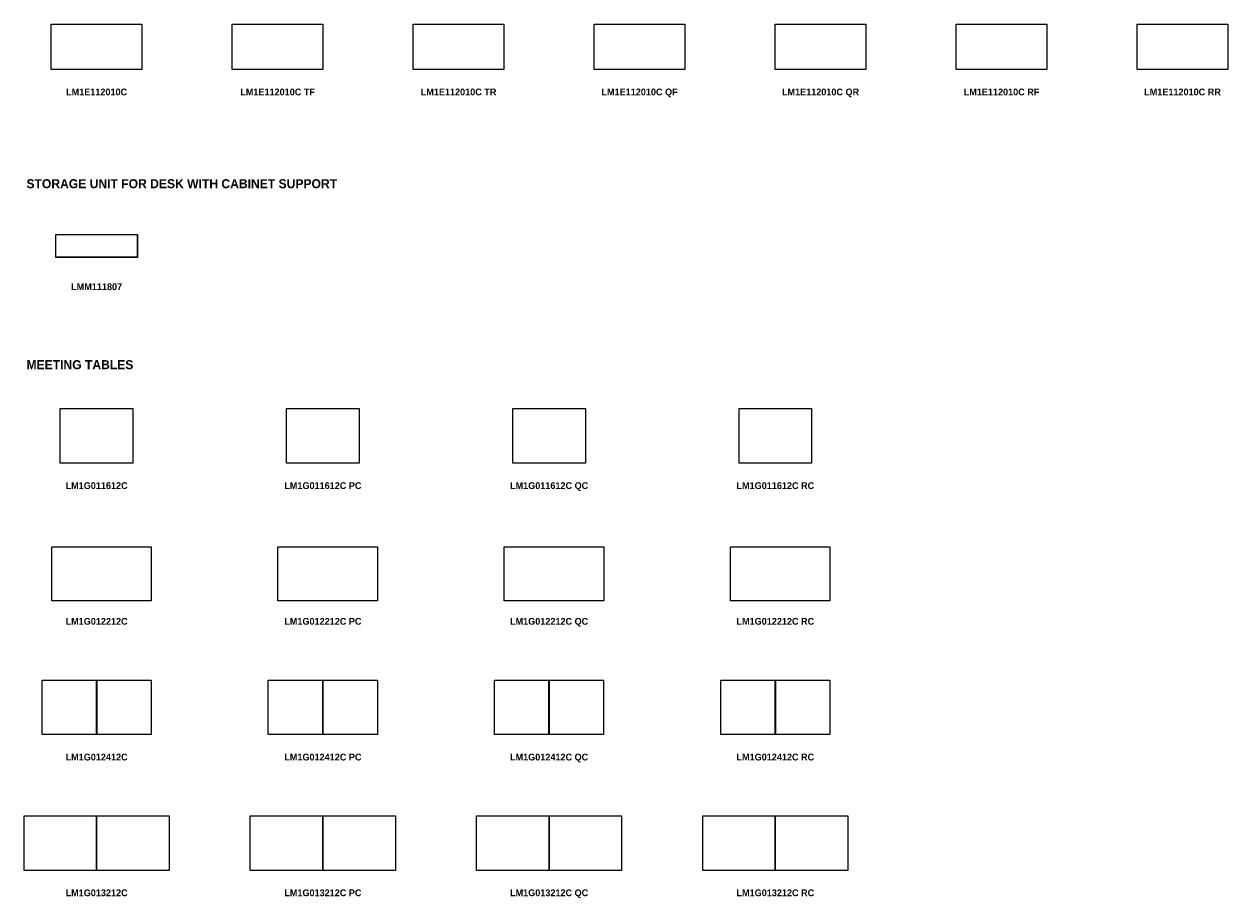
# Model space of a CAD drawing. Header units: metres. Extents: x 1.9 to 52.8, y -69.9 to 13.
# Tile 2 of 6: x 1.9 to 28.5, y -48.9 to -29.6. Entities that reach past the tile are written whole.
import ezdxf

# ---------------------------------------------------------------- set-up
doc = ezdxf.new("R2010")
doc.units = ezdxf.units.M
doc.header["$MEASUREMENT"] = 0
doc.layers.add('72_AIX_LONGOMESAS_D2_ANY', color=251, linetype='Continuous')
doc.layers.add('72_EGR_BASE_TEXT', color=7, linetype='Continuous')
doc.styles.add('X3G_ENTITY_33F5B', font='Montserrat-Bold.ttf', dxfattribs={"height": 0.15})
doc.styles.add('X3G_ENTITY_44527', font='Montserrat-Bold.ttf', dxfattribs={"height": 0.15})
doc.styles.add('X3G_ENTITY_4453A', font='Montserrat-Bold.ttf', dxfattribs={"height": 0.15})
doc.styles.add('X3G_ENTITY_4454E', font='Montserrat-Bold.ttf', dxfattribs={"height": 0.15})
doc.styles.add('X3G_ENTITY_44550', font='Montserrat-Bold.ttf', dxfattribs={"height": 0.15})
doc.styles.add('X3G_ENTITY_44576', font='Montserrat-Bold.ttf', dxfattribs={"height": 0.15})
doc.styles.add('X3G_ENTITY_44579', font='Montserrat-Bold.ttf', dxfattribs={"height": 0.15})
doc.styles.add('X3G_ENTITY_46B47', font='Montserrat-Bold.ttf', dxfattribs={"height": 0.15})
doc.styles.add('X3G_ENTITY_46B48', font='Montserrat-Bold.ttf', dxfattribs={"height": 0.2})
doc.styles.add('X3G_ENTITY_47043', font='Montserrat-Bold.ttf', dxfattribs={"height": 0.15})
doc.styles.add('X3G_ENTITY_47044', font='Montserrat-Bold.ttf', dxfattribs={"height": 0.2})
doc.styles.add('X3G_ENTITY_471A7', font='Montserrat-Bold.ttf', dxfattribs={"height": 0.15})
doc.styles.add('X3G_ENTITY_471B2', font='Montserrat-Bold.ttf', dxfattribs={"height": 0.15})
doc.styles.add('X3G_ENTITY_471B3', font='Montserrat-Bold.ttf', dxfattribs={"height": 0.15})
doc.styles.add('X3G_ENTITY_471C6', font='Montserrat-Bold.ttf', dxfattribs={"height": 0.15})
doc.styles.add('X3G_ENTITY_471C7', font='Montserrat-Bold.ttf', dxfattribs={"height": 0.15})
doc.styles.add('X3G_ENTITY_471DA', font='Montserrat-Bold.ttf', dxfattribs={"height": 0.15})
doc.styles.add('X3G_ENTITY_471DB', font='Montserrat-Bold.ttf', dxfattribs={"height": 0.15})
doc.styles.add('X3G_ENTITY_47C1A', font='Montserrat-Bold.ttf', dxfattribs={"height": 0.15})
doc.styles.add('X3G_ENTITY_47C2D', font='Montserrat-Bold.ttf', dxfattribs={"height": 0.15})
doc.styles.add('X3G_ENTITY_48909', font='Montserrat-Bold.ttf', dxfattribs={"height": 0.15})
doc.styles.add('X3G_ENTITY_48914', font='Montserrat-Bold.ttf', dxfattribs={"height": 0.15})
doc.styles.add('X3G_ENTITY_48915', font='Montserrat-Bold.ttf', dxfattribs={"height": 0.15})

# ---------------------------------------------------------------- blocks, each defined once
blk = doc.blocks.new('72_AIX_LONGOMESAS_D2_LONGO')
at = {"layer": '72_AIX_LONGOMESAS_D2_ANY'}
blk.add_lwpolyline([(0, 0), (1, 0), (1, -1), (0, -1)], close=True, dxfattribs=at)
blk = doc.blocks.new('72aix_longomesas2299514E8C80E4142A1D4C21F4076483E')
at = {"xscale": 1.2085, "yscale": 1.2061}
for p in [(0, 0), (1.2035, 0)]:
    blk.add_blockref('72_AIX_LONGOMESAS_D2_LONGO', p, dxfattribs=at)
blk = doc.blocks.new('72aix_longomesas2D96639C3589244FEBECD8B662632FF23')
for p, xscale, yscale in [((0, 0), 1.8041, 0.5081), ((0.004, -0.004), 1.796, 0.5)]:
    blk.add_blockref('72_AIX_LONGOMESAS_D2_LONGO', p, dxfattribs=dict(xscale=xscale, yscale=yscale))
blk = doc.blocks.new('72aix_longomesas24B14925A6B1C4DE3A44A5EA8A216F588')
at = {"xscale": 2.0061, "yscale": 1.0061}
blk.add_blockref('72_AIX_LONGOMESAS_D2_LONGO', (0, 0), dxfattribs=at)
blk = doc.blocks.new('72aix_longomesas22A1A68E7DD70433287C5CDEFF02A5C5C')
at = {"xscale": 1.6041, "yscale": 1.2041}
blk.add_blockref('72_AIX_LONGOMESAS_D2_LONGO', (0, 0), dxfattribs=at)
blk = doc.blocks.new('72aix_longomesas2BACC35C5441345F59925384F3B62DCFB')
at = {"xscale": 2.0061, "yscale": 1.0061}
blk.add_blockref('72_AIX_LONGOMESAS_D2_LONGO', (0, 0), dxfattribs=at)
blk = doc.blocks.new('72aix_longomesas2D0CD66EE08854B38BAA9B08B8C294E0A')
at = {"xscale": 2.0061, "yscale": 1.0061}
blk.add_blockref('72_AIX_LONGOMESAS_D2_LONGO', (0, 0), dxfattribs=at)
blk = doc.blocks.new('72aix_longomesas2BCBF68DE4B304DCFA853C841C9C62212')
at = {"xscale": 2.0061, "yscale": 1.0061}
blk.add_blockref('72_AIX_LONGOMESAS_D2_LONGO', (0, 0), dxfattribs=at)
blk = doc.blocks.new('72aix_longomesas2E58DE344B19644A9A63DCC5CD3155F87')
at = {"xscale": 1.2085, "yscale": 1.2061}
for p in [(0, 0), (1.2035, 0)]:
    blk.add_blockref('72_AIX_LONGOMESAS_D2_LONGO', p, dxfattribs=at)
blk = doc.blocks.new('72aix_longomesas2F537F484D34A4345BAB0BC3A2084D346')
at = {"xscale": 2.0061, "yscale": 1.0061}
blk.add_blockref('72_AIX_LONGOMESAS_D2_LONGO', (0, 0), dxfattribs=at)
blk = doc.blocks.new('72aix_longomesas21F7F83D11D8E444AAFD4219463789399')
at = {"xscale": 2.0061, "yscale": 1.0061}
blk.add_blockref('72_AIX_LONGOMESAS_D2_LONGO', (0, 0), dxfattribs=at)
blk = doc.blocks.new('72aix_longomesas208C5AD46C5AB4D469E8558BB948C5B1A')
at = {"xscale": 1.6035, "yscale": 1.2061}
for p in [(0, 0), (1.6035, 0)]:
    blk.add_blockref('72_AIX_LONGOMESAS_D2_LONGO', p, dxfattribs=at)
blk = doc.blocks.new('72aix_longomesas205537CBDC4684159822F8EEA1306DE50')
at = {"xscale": 1.2085, "yscale": 1.2061}
for p in [(0, 0), (1.2035, 0)]:
    blk.add_blockref('72_AIX_LONGOMESAS_D2_LONGO', p, dxfattribs=at)
blk = doc.blocks.new('72aix_longomesas2CF59FCC696A8421AAF5EBDCF75889D22')
at = {"xscale": 1.2085, "yscale": 1.2061}
for p in [(0, 0), (1.2035, 0)]:
    blk.add_blockref('72_AIX_LONGOMESAS_D2_LONGO', p, dxfattribs=at)
blk = doc.blocks.new('72aix_longomesas2B81238DB46BC440C95E018003B42F361')
at = {"xscale": 1.6035, "yscale": 1.2061}
for p in [(0, 0), (1.6035, 0)]:
    blk.add_blockref('72_AIX_LONGOMESAS_D2_LONGO', p, dxfattribs=at)
blk = doc.blocks.new('72aix_longomesas2F8F4644F4E644DD6A6BE9DF2392ED31A')
at = {"xscale": 1.6041, "yscale": 1.2041}
blk.add_blockref('72_AIX_LONGOMESAS_D2_LONGO', (0, 0), dxfattribs=at)
blk = doc.blocks.new('72aix_longomesas26CC1CCA57B1943A8A4FBC7DCA5560330')
at = {"xscale": 1.6041, "yscale": 1.2041}
blk.add_blockref('72_AIX_LONGOMESAS_D2_LONGO', (0, 0), dxfattribs=at)
blk = doc.blocks.new('72aix_longomesas289DE265F5B8F4753B19F8896564C2E20')
at = {"xscale": 1.6041, "yscale": 1.2041}
blk.add_blockref('72_AIX_LONGOMESAS_D2_LONGO', (0, 0), dxfattribs=at)
blk = doc.blocks.new('72aix_longomesas2CFCF3077D0AE427D9C77BA484605CF49')
at = {"xscale": 1.6035, "yscale": 1.2061}
for p in [(0, 0), (1.6035, 0)]:
    blk.add_blockref('72_AIX_LONGOMESAS_D2_LONGO', p, dxfattribs=at)
blk = doc.blocks.new('72aix_longomesas251EFA87FC20A4015B66BA45491DA70D9')
at = {"xscale": 1.6035, "yscale": 1.2061}
for p in [(0, 0), (1.6035, 0)]:
    blk.add_blockref('72_AIX_LONGOMESAS_D2_LONGO', p, dxfattribs=at)
blk = doc.blocks.new('72aix_longomesas2C173E9AD1BEE4112977987297AAA897A')
at = {"xscale": 2.0061, "yscale": 1.0061}
blk.add_blockref('72_AIX_LONGOMESAS_D2_LONGO', (0, 0), dxfattribs=at)

msp = doc.modelspace()

# ---------------------------------------------------------------- block references
at = {"color": 7}
for name, p in [('72aix_longomesas2BACC35C5441345F59925384F3B62DCFB', (2.521, -29.626)), ('72aix_longomesas2BCBF68DE4B304DCFA853C841C9C62212', (6.521, -29.626)), ('72aix_longomesas21F7F83D11D8E444AAFD4219463789399', (10.521, -29.626)), ('72aix_longomesas2F537F484D34A4345BAB0BC3A2084D346', (14.521, -29.626)), ('72aix_longomesas2D0CD66EE08854B38BAA9B08B8C294E0A', (18.521, -29.626)), ('72aix_longomesas2C173E9AD1BEE4112977987297AAA897A', (22.521, -29.626)), ('72aix_longomesas24B14925A6B1C4DE3A44A5EA8A216F588', (26.521, -29.626)), ('72aix_longomesas2D96639C3589244FEBECD8B662632FF23', (2.622, -34.275)), ('72aix_longomesas22A1A68E7DD70433287C5CDEFF02A5C5C', (2.722, -38.126)), ('72aix_longomesas2F8F4644F4E644DD6A6BE9DF2392ED31A', (7.722, -38.126)), ('72aix_longomesas289DE265F5B8F4753B19F8896564C2E20', (12.722, -38.126)), ('72aix_longomesas26CC1CCA57B1943A8A4FBC7DCA5560330', (17.722, -38.126)), ('72aix_longomesas2CF59FCC696A8421AAF5EBDCF75889D22', (2.318, -44.125)), ('72aix_longomesas2E58DE344B19644A9A63DCC5CD3155F87', (7.318, -44.125)), ('72aix_longomesas2299514E8C80E4142A1D4C21F4076483E', (12.318, -44.125)), ('72aix_longomesas205537CBDC4684159822F8EEA1306DE50', (17.318, -44.125)), ('72aix_longomesas2CFCF3077D0AE427D9C77BA484605CF49', (1.921, -47.125)), ('72aix_longomesas2B81238DB46BC440C95E018003B42F361', (6.921, -47.125)), ('72aix_longomesas208C5AD46C5AB4D469E8558BB948C5B1A', (11.921, -47.125)), ('72aix_longomesas251EFA87FC20A4015B66BA45491DA70D9', (16.921, -47.125))]:
    msp.add_blockref(name, p, dxfattribs=at)
at = {"color": 7, "xscale": 1.371485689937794, "yscale": 0.9965953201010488, "zscale": 1.319646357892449}
for p in [(2.531, -41.177), (7.531, -41.177), (12.531, -41.177), (17.531, -41.177)]:
    msp.add_blockref('72aix_longomesas22A1A68E7DD70433287C5CDEFF02A5C5C', p, dxfattribs=at)

# ---------------------------------------------------------------- texts
at = {"layer": '72_EGR_BASE_TEXT', "color": 1, "true_color": 0xff0000, "char_height": 0.15, "attachment_point": 2}
for s, insert, style in [('LM1E112010C', (3.524, -31.051), 'X3G_ENTITY_33F5B'), ('LM1E112010C TF', (7.524, -31.051), 'X3G_ENTITY_44527'), ('LM1E112010C TR', (11.524, -31.051), 'X3G_ENTITY_4453A'), ('LM1E112010C QF', (15.524, -31.051), 'X3G_ENTITY_4454E'), ('LM1E112010C QR', (19.524, -31.051), 'X3G_ENTITY_44550'), ('LM1E112010C RF', (23.524, -31.051), 'X3G_ENTITY_44579'), ('LM1E112010C RR', (27.524, -31.051), 'X3G_ENTITY_44576'), ('LMM111807', (3.524, -35.356), 'X3G_ENTITY_46B47'), ('LM1G011612C', (3.524, -39.752), 'X3G_ENTITY_47043'), ('LM1G011612C PC', (8.525, -39.752), 'X3G_ENTITY_471B2'), ('LM1G011612C QC', (13.525, -39.752), 'X3G_ENTITY_471C6'), ('LM1G011612C RC', (18.525, -39.752), 'X3G_ENTITY_471DA'), ('LM1G012212C', (3.524, -42.752), 'X3G_ENTITY_471A7'), ('LM1G012212C PC', (8.525, -42.752), 'X3G_ENTITY_471B3'), ('LM1G012212C QC', (13.525, -42.752), 'X3G_ENTITY_471C7'), ('LM1G012212C RC', (18.525, -42.752), 'X3G_ENTITY_471DB'), ('LM1G012412C', (3.524, -45.752), 'X3G_ENTITY_47C1A'), ('LM1G012412C PC', (8.525, -45.752), 'X3G_ENTITY_48909'), ('LM1G012412C QC', (13.525, -45.752), 'X3G_ENTITY_48914'), ('LM1G012412C RC', (18.525, -45.752), 'X3G_ENTITY_47C1A'), ('LM1G013212C', (3.524, -48.752), 'X3G_ENTITY_47C2D'), ('LM1G013212C PC', (8.525, -48.752), 'X3G_ENTITY_47C2D'), ('LM1G013212C QC', (13.525, -48.752), 'X3G_ENTITY_48915'), ('LM1G013212C RC', (18.525, -48.752), 'X3G_ENTITY_47C2D')]:
    msp.add_mtext(s, dxfattribs=dict(at, insert=insert, style=style))
at = {"layer": '72_EGR_BASE_TEXT', "char_height": 0.2, "attachment_point": 1}
for s, insert, style in [('STORAGE UNIT FOR DESK WITH CABINET SUPPORT', (1.974, -33.054), 'X3G_ENTITY_46B48'), ('MEETING TABLES', (1.974, -37.054), 'X3G_ENTITY_47044')]:
    msp.add_mtext(s, dxfattribs=dict(at, insert=insert, style=style))

doc.saveas('drawing.dxf')
